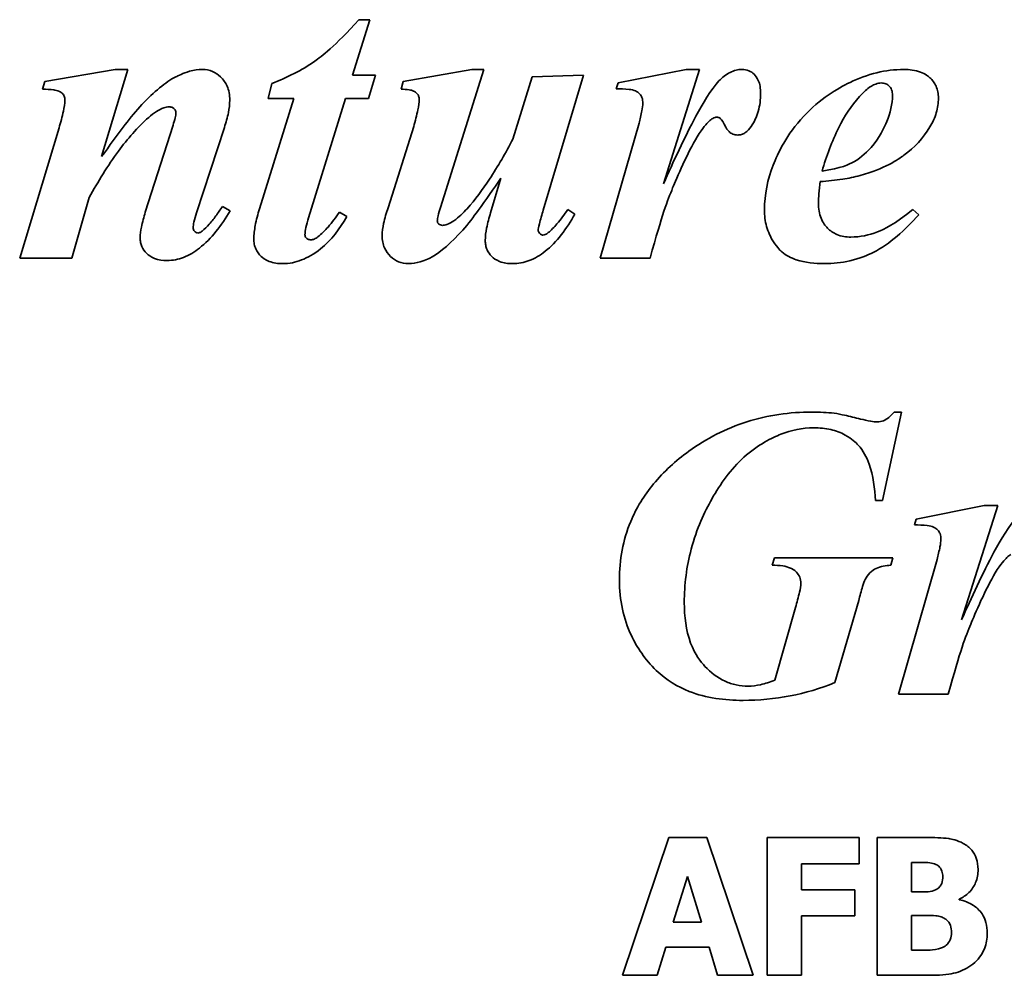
# Model space of a CAD drawing. Header units: millimetres. Extents: x 187 to 653, y 112 to 482.
# Tile 3 of 5: x 331 to 403, y 266 to 335. Entities that reach past the tile are written whole.
import ezdxf

# ---------------------------------------------------------------- set-up
doc = ezdxf.new("R2010")
doc.units = ezdxf.units.MM
doc.header["$LTSCALE"] = 2
doc.layers.add('Krawędzie widoczne(ISO)', color=7, linetype='Continuous', lineweight=35, true_color=0x262659)

msp = doc.modelspace()

# ---------------------------------------------------------------- linework, layer by layer
at = {"layer": 'Krawędzie widoczne(ISO)'}
for p, q in [((355.206, 330.925), (356.464, 334.944)), ((356.464, 334.944), (355.664, 334.944)), ((337.967, 331.333), (332.853, 330.451)), ((336.987, 325.01), (338.899, 331.333)), ((338.899, 331.333), (337.967, 331.333)), ((356.856, 330.925), (355.206, 330.925)), ((356.35, 329.225), (356.856, 330.925)), ((363.85, 331.333), (358.866, 330.451)), ((361.579, 321.317), (364.732, 331.333)), ((364.732, 331.333), (363.85, 331.333)), ((371.971, 330.925), (368.229, 330.794)), ((369.03, 321.121), (371.971, 330.925)), ((379.405, 331.333), (374.471, 330.353)), ((377.771, 323.049), (380.386, 331.333)), ((380.386, 331.333), (379.405, 331.333)), ((332.853, 330.451), (332.69, 329.895)), ((349.34, 330.32), (349.062, 329.225)), ((358.866, 330.451), (358.735, 329.895)), ((368.229, 330.794), (366.84, 326.284)), ((374.471, 330.353), (374.34, 329.928)), ((350.941, 329.225), (348.441, 321.235)), ((349.062, 329.225), (350.941, 329.225)), ((352.003, 320.565), (354.683, 329.225)), ((354.683, 329.225), (356.35, 329.225)), ((375.99, 327.428), (373.18, 317.657)), ((333.899, 327.101), (331.039, 317.657)), ((342.167, 327.297), (340.157, 320.974)), ((343.882, 320.925), (345.892, 327.134)), ((359.634, 327.199), (357.771, 321.3)), ((365.958, 323.441), (365.222, 320.941)), ((334.814, 317.657), (336.088, 322.036)), ((346.317, 321.072), (345.762, 321.398)), ((354.781, 320.663), (354.258, 320.99)), ((371.333, 320.827), (370.827, 321.17)), ((396.301, 320.794), (395.86, 321.17)), ((331.039, 317.657), (334.814, 317.657)), ((373.18, 317.657), (376.791, 317.657)), ((393.67, 300.06), (395.043, 306.481)), ((395.043, 306.481), (394.503, 306.481)), ((393.147, 300.06), (393.67, 300.06)), ((401.039, 299.7), (396.105, 298.72)), ((399.405, 291.416), (402.02, 299.7)), ((402.02, 299.7), (401.039, 299.7)), ((396.105, 298.72), (395.974, 298.295)), ((385.811, 295.909), (385.664, 295.37)), ((394.422, 295.909), (385.811, 295.909)), ((394.275, 295.37), (394.422, 295.909)), ((397.624, 295.795), (394.814, 286.024)), ((387.347, 292.315), (385.843, 287.02)), ((390.206, 286.857), (391.938, 292.821)), ((394.814, 286.024), (398.425, 286.024)), ((378.164, 275.622), (374.785, 265.622)), ((380.903, 275.622), (378.164, 275.622)), ((384.282, 265.622), (380.903, 275.622)), ((391.973, 275.622), (385.279, 275.622)), ((385.279, 275.622), (385.279, 265.622)), ((391.973, 273.718), (391.973, 275.622)), ((393.269, 275.622), (393.269, 265.622)), ((396.795, 275.622), (393.269, 275.622)), ((387.775, 271.83), (387.775, 273.718)), ((387.775, 273.718), (391.973, 273.718)), ((395.765, 271.676), (395.765, 273.799)), ((395.765, 273.799), (395.936, 273.799)), ((378.472, 269.48), (379.501, 272.786)), ((379.501, 272.786), (380.522, 269.48)), ((391.641, 271.83), (387.775, 271.83)), ((391.641, 269.925), (391.641, 271.83)), ((396.081, 271.676), (395.765, 271.676)), ((399.218, 271.108), (399.218, 271.157)), ((380.522, 269.48), (378.472, 269.48)), ((387.775, 265.622), (387.775, 269.925)), ((387.775, 269.925), (391.641, 269.925)), ((395.765, 267.446), (395.765, 269.966)), ((395.765, 269.966), (396.227, 269.966)), ((377.297, 265.622), (377.929, 267.664)), ((377.929, 267.664), (381.073, 267.664)), ((381.073, 267.664), (381.697, 265.622)), ((395.903, 267.446), (395.765, 267.446)), ((374.785, 265.622), (377.297, 265.622)), ((381.697, 265.622), (384.282, 265.622)), ((385.279, 265.622), (387.775, 265.622)), ((393.269, 265.622), (397.265, 265.622))]:
    msp.add_line(p, q, dxfattribs=at)
for points, knots in [([(355.664, 334.944), (353.912, 333.01), (352.923, 332.263), (351.504, 331.264), (350.432, 330.737), (349.34, 330.32)], [-0.5204092, -0.5204092, -0.5204092, -0.5204092, -0.3508258, -0.3508258, 0, 0, 0, 0]), ([(344.307, 331.333), (343.991, 331.333), (343.679, 331.284), (342.896, 331.069), (342.516, 330.876), (341.627, 330.421), (340.787, 329.705), (339.912, 328.8)], [-0.4978925, -0.4978925, -0.4978925, -0.4978925, -0.4510378, -0.4510378, -0.3775823, -0.3775823, 0, 0, 0, 0]), ([(346.284, 329.111), (346.284, 329.292), (346.27, 329.473), (346.203, 329.816), (346.155, 329.976), (345.979, 330.379), (345.823, 330.604), (345.439, 330.97), (345.246, 331.103), (344.797, 331.29), (344.556, 331.333), (344.307, 331.333)], [-0.3473256, -0.3473256, -0.3473256, -0.3473256, -0.2884396, -0.2884396, -0.2338179, -0.2338179, -0.1457627, -0.1457627, -0.0746577, -0.0746577, 0, 0, 0, 0]), ([(383.458, 331.333), (383.313, 331.333), (383.17, 331.316), (382.883, 331.245), (382.742, 331.192), (382.301, 330.971), (382.028, 330.747), (381.791, 330.5)], [-0.191348, -0.191348, -0.191348, -0.191348, -0.1478674, -0.1478674, -0.1028004, -0.1028004, 0, 0, 0, 0]), ([(384.814, 329.601), (384.814, 329.772), (384.802, 329.945), (384.746, 330.26), (384.706, 330.404), (384.554, 330.755), (384.439, 330.893), (384.232, 331.095), (384.107, 331.18), (383.803, 331.305), (383.632, 331.333), (383.458, 331.333)], [-0.1940248, -0.1940248, -0.1940248, -0.1940248, -0.1645866, -0.1645866, -0.1389763, -0.1389763, -0.098568, -0.098568, -0.0523338, -0.0523338, 0, 0, 0, 0]), ([(395.206, 331.333), (394.546, 331.333), (393.896, 331.253), (392.579, 330.935), (391.928, 330.694), (390.402, 329.959), (389.115, 329.201), (386.708, 326.619), (386.056, 325.249), (385.317, 323.353), (385.092, 322.272), (385.092, 321.153)], [-1.228759, -1.228759, -1.228759, -1.228759, -1.055513, -1.055513, -0.873161, -0.873161, -0.610676, -0.610676, -0.335466, -0.335466, 0, 0, 0, 0]), ([(397.722, 329.258), (397.722, 329.409), (397.709, 329.559), (397.65, 329.847), (397.607, 329.983), (397.44, 330.352), (397.285, 330.558), (396.988, 330.835), (396.78, 331.011), (396.036, 331.286), (395.612, 331.333), (395.206, 331.333)], [-0.6846461, -0.6846461, -0.6846461, -0.6846461, -0.5632578, -0.5632578, -0.4480448, -0.4480448, -0.2376003, -0.2376003, -0.1217562, -0.1217562, 0, 0, 0, 0]), ([(381.791, 330.5), (381.23, 329.919), (380.594, 328.829), (379.307, 326.443), (378.454, 324.594), (377.771, 323.049)], [-0.8064157, -0.8064157, -0.8064157, -0.8064157, -0.5068713, -0.5068713, 0, 0, 0, 0]), ([(391.987, 329.372), (392.171, 329.577), (392.378, 329.781), (392.768, 330.081), (392.962, 330.202), (393.297, 330.324), (393.433, 330.353), (393.572, 330.353)], [-0.1897526, -0.1897526, -0.1897526, -0.1897526, -0.1069357, -0.1069357, -0.0417403, -0.0417403, 0, 0, 0, 0]), ([(393.572, 330.353), (393.688, 330.353), (393.803, 330.334), (394.003, 330.25), (394.085, 330.193), (394.202, 330.073), (394.27, 329.992), (394.37, 329.741), (394.389, 329.605), (394.389, 329.47)], [-0.2132499, -0.2132499, -0.2132499, -0.2132499, -0.1425627, -0.1425627, -0.0811032, -0.0811032, -0.0404428, -0.0404428, 0, 0, 0, 0]), ([(332.69, 329.895), (332.971, 329.895), (333.274, 329.886), (333.622, 329.839), (333.774, 329.811), (334.008, 329.695), (334.083, 329.646), (334.182, 329.545), (334.234, 329.483), (334.309, 329.295), (334.324, 329.195), (334.324, 329.094)], [-0.4161438, -0.4161438, -0.4161438, -0.4161438, -0.2082954, -0.2082954, -0.1097549, -0.1097549, -0.0606192, -0.0606192, -0.0301452, -0.0301452, 0, 0, 0, 0]), ([(358.735, 329.895), (358.914, 329.895), (359.122, 329.888), (359.446, 329.841), (359.54, 329.81), (359.719, 329.722), (359.799, 329.668), (359.936, 329.527), (359.973, 329.457), (360.028, 329.322), (360.043, 329.234), (360.043, 329.144)], [-0.0972648, -0.0972648, -0.0972648, -0.0972648, -0.07652705, -0.07652705, -0.05940853, -0.05940853, -0.0436281, -0.0436281, -0.02707134, -0.02707134, 0, 0, 0, 0]), ([(374.34, 329.928), (374.62, 329.928), (374.982, 329.921), (375.469, 329.866), (375.599, 329.833), (375.845, 329.717), (375.95, 329.644), (376.115, 329.471), (376.166, 329.391), (376.251, 329.165), (376.268, 329.021), (376.268, 328.882)], [-0.2037083, -0.2037083, -0.2037083, -0.2037083, -0.1486692, -0.1486692, -0.1086553, -0.1086553, -0.0723928, -0.0723928, -0.0416562, -0.0416562, 0, 0, 0, 0]), ([(384.128, 327.199), (384.361, 327.533), (384.53, 327.898), (384.764, 328.716), (384.814, 329.158), (384.814, 329.601)], [-0.2550097, -0.2550097, -0.2550097, -0.2550097, -0.1328158, -0.1328158, 0, 0, 0, 0]), ([(394.389, 329.47), (394.389, 328.816), (394.223, 328.172), (393.796, 327.143), (393.435, 326.368), (392.613, 325.439), (392.161, 324.97), (391.249, 324.445), (390.658, 324.171), (389.275, 323.964)], [-6.211768, -6.211768, -6.211768, -6.211768, -3.252357, -3.252357, -1.164958, -1.164958, -0.41972, -0.41972, 0, 0, 0, 0]), ([(334.324, 329.094), (334.317, 328.864), (334.267, 328.571), (334.126, 327.913), (334.009, 327.481), (333.899, 327.101)], [-0.2008489, -0.2008489, -0.2008489, -0.2008489, -0.1187848, -0.1187848, 0, 0, 0, 0]), ([(339.912, 328.8), (339.513, 328.375), (339.05, 327.793), (338.131, 326.603), (337.523, 325.764), (336.987, 325.01)], [-0.4494158, -0.4494158, -0.4494158, -0.4494158, -0.2776238, -0.2776238, 0, 0, 0, 0]), ([(345.892, 327.134), (346.01, 327.482), (346.115, 327.847), (346.245, 328.502), (346.284, 328.811), (346.284, 329.111)], [-0.200432, -0.200432, -0.200432, -0.200432, -0.0900148, -0.0900148, 0, 0, 0, 0]), ([(360.043, 329.144), (360.043, 328.951), (359.998, 328.68), (359.859, 328.018), (359.741, 327.576), (359.634, 327.199)], [-0.2015755, -0.2015755, -0.2015755, -0.2015755, -0.1175559, -0.1175559, 0, 0, 0, 0]), ([(376.268, 328.882), (376.268, 328.744), (376.238, 328.542), (376.143, 328.049), (376.062, 327.712), (375.99, 327.428)], [-0.1497107, -0.1497107, -0.1497107, -0.1497107, -0.0879704, -0.0879704, 0, 0, 0, 0]), ([(389.275, 323.964), (389.594, 325.032), (389.992, 326.124), (390.893, 327.921), (391.385, 328.709), (391.987, 329.372)], [-0.6037351, -0.6037351, -0.6037351, -0.6037351, -0.2687179, -0.2687179, 0, 0, 0, 0]), ([(397.101, 327.166), (397.299, 327.489), (397.459, 327.832), (397.67, 328.542), (397.722, 328.896), (397.722, 329.258)], [-0.2221561, -0.2221561, -0.2221561, -0.2221561, -0.1084602, -0.1084602, 0, 0, 0, 0]), ([(340.402, 327.853), (340.784, 328.185), (341.153, 328.433), (341.62, 328.592), (341.754, 328.621), (341.889, 328.621)], [-0.1479695, -0.1479695, -0.1479695, -0.1479695, -0.0404399, -0.0404399, 0, 0, 0, 0]), ([(341.889, 328.621), (341.931, 328.621), (341.973, 328.616), (342.054, 328.598), (342.092, 328.585), (342.197, 328.532), (342.248, 328.487), (342.31, 328.42), (342.336, 328.383), (342.371, 328.3), (342.379, 328.257), (342.379, 328.212)], [-0.05561786, -0.05561786, -0.05561786, -0.05561786, -0.04808331, -0.04808331, -0.04080598, -0.04080598, -0.02706632, -0.02706632, -0.01340077, -0.01340077, 0, 0, 0, 0]), ([(342.379, 328.212), (342.379, 328.099), (342.356, 327.964), (342.285, 327.66), (342.225, 327.468), (342.167, 327.297)], [-0.09345055, -0.09345055, -0.09345055, -0.09345055, -0.05423203, -0.05423203, 0, 0, 0, 0]), ([(336.088, 322.036), (336.717, 323.195), (337.427, 324.358), (338.858, 326.288), (339.589, 327.135), (340.402, 327.853)], [-0.7213617, -0.7213617, -0.7213617, -0.7213617, -0.3251941, -0.3251941, 0, 0, 0, 0]), ([(376.791, 317.657), (377.687, 320.851), (378.045, 321.812), (378.722, 323.433), (379.531, 325.323), (380.615, 327.117), (380.904, 327.411), (381.152, 327.651), (381.252, 327.733), (381.35, 327.787)], [-0.3211236, -0.3211236, -0.3211236, -0.3211236, -0.1898487, -0.1898487, -0.0911938, -0.0911938, -0.0335857, -0.0335857, 0, 0, 0, 0]), ([(381.35, 327.787), (381.399, 327.812), (381.452, 327.834), (381.55, 327.861), (381.597, 327.869), (381.644, 327.869)], [-0.03066802, -0.03066802, -0.03066802, -0.03066802, -0.01406282, -0.01406282, 0, 0, 0, 0]), ([(381.644, 327.869), (381.676, 327.869), (381.708, 327.864), (381.772, 327.846), (381.803, 327.833), (381.856, 327.802), (381.885, 327.782), (381.991, 327.687), (382.122, 327.474), (382.329, 327.082), (382.398, 326.949), (382.6, 326.751), (382.691, 326.689), (382.912, 326.598), (383.036, 326.578), (383.164, 326.578)], [-0.5711365, -0.5711365, -0.5711365, -0.5711365, -0.4968443, -0.4968443, -0.4189069, -0.4189069, -0.3569699, -0.3569699, -0.1232072, -0.1232072, -0.0715777, -0.0715777, -0.0381327, -0.0381327, 0, 0, 0, 0]), ([(383.164, 326.578), (383.253, 326.578), (383.34, 326.591), (383.514, 326.644), (383.597, 326.684), (383.856, 326.85), (384.006, 327.021), (384.128, 327.199)], [-0.1190473, -0.1190473, -0.1190473, -0.1190473, -0.0922739, -0.0922739, -0.0646918, -0.0646918, 0, 0, 0, 0]), ([(392.036, 323.637), (393.793, 324.116), (394.828, 324.828), (395.986, 325.666), (396.607, 326.359), (397.101, 327.166)], [-0.4286215, -0.4286215, -0.4286215, -0.4286215, -0.2839935, -0.2839935, 0, 0, 0, 0]), ([(366.84, 326.284), (366.32, 325.303), (365.745, 324.299), (364.648, 322.637), (364.098, 321.888), (363.507, 321.235)], [-0.598089, -0.598089, -0.598089, -0.598089, -0.2642109, -0.2642109, 0, 0, 0, 0]), ([(363.196, 319.683), (363.56, 320.094), (364.001, 320.678), (364.859, 321.847), (365.446, 322.691), (365.958, 323.441)], [-0.4330656, -0.4330656, -0.4330656, -0.4330656, -0.2721817, -0.2721817, 0, 0, 0, 0]), ([(389.013, 321.611), (389.013, 321.842), (389.027, 322.087), (389.07, 322.608), (389.105, 322.908), (389.144, 323.196)], [-0.1565889, -0.1565889, -0.1565889, -0.1565889, -0.0872414, -0.0872414, 0, 0, 0, 0]), ([(389.144, 323.196), (389.681, 323.239), (390.241, 323.298), (391.189, 323.443), (391.63, 323.526), (392.036, 323.637)], [-0.2882308, -0.2882308, -0.2882308, -0.2882308, -0.12621, -0.12621, 0, 0, 0, 0]), ([(391.366, 319.176), (391.019, 319.176), (390.675, 319.229), (390.095, 319.472), (389.866, 319.628), (389.514, 319.985), (389.334, 320.212), (389.066, 320.879), (389.013, 321.245), (389.013, 321.611)], [-0.5202129, -0.5202129, -0.5202129, -0.5202129, -0.3524179, -0.3524179, -0.2158179, -0.2158179, -0.1096815, -0.1096815, 0, 0, 0, 0]), ([(340.157, 320.974), (340.052, 320.63), (339.947, 320.252), (339.826, 319.659), (339.781, 319.374), (339.781, 319.127)], [-0.1829161, -0.1829161, -0.1829161, -0.1829161, -0.074158, -0.074158, 0, 0, 0, 0]), ([(341.742, 317.477), (342.151, 317.477), (342.547, 317.555), (343.348, 317.862), (343.734, 318.098), (344.941, 319.047), (345.684, 320.025), (346.317, 321.072)], [-0.6565687, -0.6565687, -0.6565687, -0.6565687, -0.5184327, -0.5184327, -0.3669549, -0.3669549, 0, 0, 0, 0]), ([(343.621, 319.862), (343.621, 319.966), (343.656, 320.126), (343.739, 320.464), (343.816, 320.717), (343.882, 320.925)], [-0.1036539, -0.1036539, -0.1036539, -0.1036539, -0.0655189, -0.0655189, 0, 0, 0, 0]), ([(345.762, 321.398), (345.679, 321.284), (345.59, 321.159), (345.454, 320.966), (345.389, 320.873), (345.337, 320.794)], [-0.07122123, -0.07122123, -0.07122123, -0.07122123, -0.02847012, -0.02847012, 0, 0, 0, 0]), ([(348.441, 321.235), (348.321, 320.841), (348.211, 320.423), (348.076, 319.704), (348.033, 319.365), (348.033, 319.045)], [-0.2199225, -0.2199225, -0.2199225, -0.2199225, -0.0959956, -0.0959956, 0, 0, 0, 0]), ([(354.258, 320.99), (354, 320.624), (353.712, 320.241), (353.201, 319.656), (352.949, 319.395), (352.69, 319.193)], [-0.233725, -0.233725, -0.233725, -0.233725, -0.0986268, -0.0986268, 0, 0, 0, 0]), ([(357.771, 321.3), (357.649, 320.933), (357.532, 320.537), (357.394, 319.875), (357.347, 319.563), (357.347, 319.274)], [-0.2034179, -0.2034179, -0.2034179, -0.2034179, -0.0865957, -0.0865957, 0, 0, 0, 0]), ([(361.35, 320.353), (361.35, 320.452), (361.374, 320.586), (361.452, 320.915), (361.518, 321.131), (361.579, 321.317)], [-0.100765, -0.100765, -0.100765, -0.100765, -0.0584623, -0.0584623, 0, 0, 0, 0]), ([(363.507, 321.235), (363.23, 320.934), (362.895, 320.603), (362.401, 320.253), (362.22, 320.145), (361.936, 320.048), (361.831, 320.026), (361.726, 320.026)], [-0.2137635, -0.2137635, -0.2137635, -0.2137635, -0.0899896, -0.0899896, -0.0315516, -0.0315516, 0, 0, 0, 0]), ([(365.222, 320.941), (365.107, 320.58), (365.001, 320.198), (364.872, 319.537), (364.83, 319.226), (364.83, 318.931)], [-0.2023507, -0.2023507, -0.2023507, -0.2023507, -0.0884667, -0.0884667, 0, 0, 0, 0]), ([(368.67, 319.683), (368.67, 319.746), (368.703, 319.905), (368.835, 320.433), (368.946, 320.828), (369.03, 321.121)], [-0.1603165, -0.1603165, -0.1603165, -0.1603165, -0.0913805, -0.0913805, 0, 0, 0, 0]), ([(370.827, 321.17), (370.585, 320.824), (370.305, 320.446), (369.833, 319.893), (369.613, 319.661), (369.405, 319.503)], [-0.1872972, -0.1872972, -0.1872972, -0.1872972, -0.0782618, -0.0782618, 0, 0, 0, 0]), ([(385.092, 321.153), (385.092, 320.739), (385.142, 320.33), (385.363, 319.543), (385.527, 319.179), (386.036, 318.376), (386.309, 318.14), (386.663, 317.838), (387.025, 317.655), (388.045, 317.314), (388.766, 317.248), (389.438, 317.248)], [-0.3688304, -0.3688304, -0.3688304, -0.3688304, -0.3546149, -0.3546149, -0.3407771, -0.3407771, -0.3219657, -0.3219657, -0.2014899, -0.2014899, 0, 0, 0, 0]), ([(395.86, 321.17), (394.56, 320.117), (393.756, 319.735), (392.672, 319.31), (392.03, 319.176), (391.366, 319.176)], [-0.3495432, -0.3495432, -0.3495432, -0.3495432, -0.1992159, -0.1992159, 0, 0, 0, 0]), ([(345.337, 320.794), (345.172, 320.559), (344.993, 320.326), (344.64, 319.93), (344.463, 319.754), (344.275, 319.601)], [-0.1591521, -0.1591521, -0.1591521, -0.1591521, -0.0729615, -0.0729615, 0, 0, 0, 0]), ([(350.141, 317.248), (350.606, 317.248), (351.057, 317.345), (351.927, 317.683), (352.414, 317.952), (353.652, 318.935), (354.282, 319.794), (354.781, 320.663)], [-0.6448469, -0.6448469, -0.6448469, -0.6448469, -0.4732827, -0.4732827, -0.3005123, -0.3005123, 0, 0, 0, 0]), ([(351.742, 319.34), (351.742, 319.507), (351.773, 319.696), (351.857, 320.091), (351.93, 320.339), (352.003, 320.565)], [-0.1211799, -0.1211799, -0.1211799, -0.1211799, -0.0713406, -0.0713406, 0, 0, 0, 0]), ([(361.448, 320.14), (361.431, 320.154), (361.415, 320.17), (361.389, 320.205), (361.379, 320.224), (361.356, 320.278), (361.35, 320.315), (361.35, 320.353)], [-0.02437724, -0.02437724, -0.02437724, -0.02437724, -0.01770745, -0.01770745, -0.01130968, -0.01130968, 0, 0, 0, 0]), ([(366.807, 317.248), (367.224, 317.248), (367.626, 317.324), (368.435, 317.63), (368.821, 317.864), (370.016, 318.809), (370.732, 319.781), (371.333, 320.827)], [-0.6531867, -0.6531867, -0.6531867, -0.6531867, -0.5130347, -0.5130347, -0.3619517, -0.3619517, 0, 0, 0, 0]), ([(389.438, 317.248), (390.065, 317.248), (390.688, 317.312), (392.01, 317.616), (392.572, 317.852), (394.188, 318.672), (395.304, 319.672), (396.301, 320.794)], [-0.7445696, -0.7445696, -0.7445696, -0.7445696, -0.6085463, -0.6085463, -0.4502713, -0.4502713, 0, 0, 0, 0]), ([(343.964, 319.47), (343.945, 319.47), (343.925, 319.473), (343.886, 319.484), (343.867, 319.492), (343.802, 319.527), (343.762, 319.564), (343.698, 319.633), (343.669, 319.676), (343.63, 319.768), (343.621, 319.814), (343.621, 319.862)], [-0.05299147, -0.05299147, -0.05299147, -0.05299147, -0.04814797, -0.04814797, -0.04298982, -0.04298982, -0.02991444, -0.02991444, -0.01447669, -0.01447669, 0, 0, 0, 0]), ([(344.275, 319.601), (344.221, 319.558), (344.161, 319.519), (344.054, 319.48), (344.01, 319.47), (343.964, 319.47)], [-0.03423187, -0.03423187, -0.03423187, -0.03423187, -0.01359658, -0.01359658, 0, 0, 0, 0]), ([(359.258, 317.248), (359.542, 317.248), (359.822, 317.293), (360.52, 317.492), (360.851, 317.671), (361.606, 318.083), (362.363, 318.767), (363.196, 319.683)], [-0.4899877, -0.4899877, -0.4899877, -0.4899877, -0.4435867, -0.4435867, -0.371449, -0.371449, 0, 0, 0, 0]), ([(361.726, 320.026), (361.673, 320.026), (361.623, 320.035), (361.526, 320.074), (361.485, 320.104), (361.448, 320.14)], [-0.03121584, -0.03121584, -0.03121584, -0.03121584, -0.0155708, -0.0155708, 0, 0, 0, 0]), ([(369.013, 319.323), (368.99, 319.323), (368.967, 319.326), (368.922, 319.338), (368.901, 319.347), (368.849, 319.376), (368.809, 319.405), (368.732, 319.5), (368.705, 319.541), (368.677, 319.617), (368.67, 319.649), (368.67, 319.683)], [-0.07678357, -0.07678357, -0.07678357, -0.07678357, -0.06189637, -0.06189637, -0.04679032, -0.04679032, -0.02421718, -0.02421718, -0.01004961, -0.01004961, 0, 0, 0, 0]), ([(369.405, 319.503), (369.339, 319.442), (369.263, 319.388), (369.126, 319.335), (369.071, 319.323), (369.013, 319.323)], [-0.04418821, -0.04418821, -0.04418821, -0.04418821, -0.01724222, -0.01724222, 0, 0, 0, 0]), ([(339.781, 319.127), (339.781, 319.015), (339.791, 318.903), (339.833, 318.688), (339.865, 318.586), (339.991, 318.294), (340.113, 318.126), (340.37, 317.879), (340.543, 317.736), (341.111, 317.517), (341.43, 317.477), (341.742, 317.477)], [-0.4447939, -0.4447939, -0.4447939, -0.4447939, -0.3764154, -0.3764154, -0.3110051, -0.3110051, -0.1826181, -0.1826181, -0.0935196, -0.0935196, 0, 0, 0, 0]), ([(348.033, 319.045), (348.033, 318.917), (348.044, 318.788), (348.092, 318.542), (348.128, 318.426), (348.266, 318.11), (348.395, 317.932), (348.662, 317.676), (348.845, 317.524), (349.458, 317.29), (349.804, 317.248), (350.141, 317.248)], [-0.5064944, -0.5064944, -0.5064944, -0.5064944, -0.4223526, -0.4223526, -0.342764, -0.342764, -0.1966931, -0.1966931, -0.1008943, -0.1008943, 0, 0, 0, 0]), ([(352.167, 318.98), (352.13, 318.98), (352.094, 318.984), (352.023, 319.001), (351.989, 319.014), (351.908, 319.056), (351.863, 319.091), (351.802, 319.155), (351.78, 319.188), (351.749, 319.261), (351.742, 319.3), (351.742, 319.34)], [-0.05769548, -0.05769548, -0.05769548, -0.05769548, -0.0480442, -0.0480442, -0.0385285, -0.0385285, -0.02388626, -0.02388626, -0.01196681, -0.01196681, 0, 0, 0, 0]), ([(352.69, 319.193), (352.607, 319.126), (352.516, 319.067), (352.337, 318.998), (352.253, 318.98), (352.167, 318.98)], [-0.05775888, -0.05775888, -0.05775888, -0.05775888, -0.02593701, -0.02593701, 0, 0, 0, 0]), ([(357.347, 319.274), (357.347, 319.119), (357.36, 318.963), (357.418, 318.667), (357.46, 318.528), (357.623, 318.157), (357.771, 317.952), (358.129, 317.609), (358.322, 317.477), (358.769, 317.291), (359.01, 317.248), (359.258, 317.248)], [-0.3141795, -0.3141795, -0.3141795, -0.3141795, -0.2673241, -0.2673241, -0.2233414, -0.2233414, -0.1453083, -0.1453083, -0.0745191, -0.0745191, 0, 0, 0, 0]), ([(364.83, 318.931), (364.83, 318.812), (364.84, 318.694), (364.884, 318.468), (364.916, 318.361), (365.039, 318.073), (365.154, 317.911), (365.429, 317.645), (365.61, 317.508), (366.168, 317.29), (366.49, 317.248), (366.807, 317.248)], [-0.3804498, -0.3804498, -0.3804498, -0.3804498, -0.325239, -0.325239, -0.2732882, -0.2732882, -0.1795337, -0.1795337, -0.0951026, -0.0951026, 0, 0, 0, 0]), ([(388.539, 306.481), (386.927, 306.481), (385.342, 306.259), (382.289, 305.288), (380.891, 304.569), (379.601, 303.638)], [-0.9610068, -0.9610068, -0.9610068, -0.9610068, -0.4771461, -0.4771461, 0, 0, 0, 0]), ([(390.157, 306.4), (389.898, 306.428), (389.637, 306.448), (389.098, 306.475), (388.818, 306.481), (388.539, 306.481)], [-0.1618507, -0.1618507, -0.1618507, -0.1618507, -0.0836742, -0.0836742, 0, 0, 0, 0]), ([(392.069, 305.975), (391.699, 306.067), (391.278, 306.169), (390.685, 306.301), (390.384, 306.365), (390.157, 306.4)], [-0.1861237, -0.1861237, -0.1861237, -0.1861237, -0.0688611, -0.0688611, 0, 0, 0, 0]), ([(393.278, 305.762), (393.147, 305.762), (392.969, 305.788), (392.574, 305.857), (392.303, 305.918), (392.069, 305.975)], [-0.1198084, -0.1198084, -0.1198084, -0.1198084, -0.0722359, -0.0722359, 0, 0, 0, 0]), ([(394.503, 306.481), (394.391, 306.34), (394.265, 306.206), (394.005, 305.994), (393.874, 305.911), (393.585, 305.793), (393.435, 305.762), (393.278, 305.762)], [-0.1475275, -0.1475275, -0.1475275, -0.1475275, -0.0934435, -0.0934435, -0.0470034, -0.0470034, 0, 0, 0, 0]), ([(379.275, 292.658), (379.275, 293.972), (379.439, 295.266), (380.175, 298.026), (380.756, 299.254), (381.887, 301.28), (382.653, 302.34), (384.633, 304.131), (385.658, 304.626), (387.054, 305.172), (387.848, 305.337), (388.67, 305.337)], [-0.9183833, -0.9183833, -0.9183833, -0.9183833, -0.7885294, -0.7885294, -0.6362319, -0.6362319, -0.4496473, -0.4496473, -0.2465937, -0.2465937, 0, 0, 0, 0]), ([(388.67, 305.337), (389.086, 305.337), (389.505, 305.3), (390.278, 305.124), (390.631, 304.997), (391.431, 304.561), (391.731, 304.268), (392.262, 303.688), (392.515, 303.209), (392.993, 301.882), (393.112, 300.935), (393.147, 300.06)], [-0.6099318, -0.6099318, -0.6099318, -0.6099318, -0.5510457, -0.5510457, -0.4978443, -0.4978443, -0.4221382, -0.4221382, -0.2628869, -0.2628869, 0, 0, 0, 0]), ([(379.601, 303.638), (378.659, 302.95), (377.788, 302.164), (376.359, 300.435), (375.798, 299.527), (374.821, 297.181), (374.569, 295.758), (374.569, 294.292)], [-1.112712, -1.112712, -1.112712, -1.112712, -0.762553, -0.762553, -0.439827, -0.439827, 0, 0, 0, 0]), ([(403.425, 298.867), (402.864, 298.286), (402.228, 297.196), (400.941, 294.81), (400.088, 292.961), (399.405, 291.416)], [-0.8064157, -0.8064157, -0.8064157, -0.8064157, -0.5068713, -0.5068713, 0, 0, 0, 0]), ([(395.974, 298.295), (396.254, 298.295), (396.616, 298.288), (397.103, 298.233), (397.233, 298.2), (397.479, 298.084), (397.584, 298.011), (397.749, 297.838), (397.8, 297.758), (397.885, 297.532), (397.902, 297.388), (397.902, 297.249)], [-0.2037083, -0.2037083, -0.2037083, -0.2037083, -0.1486692, -0.1486692, -0.1086553, -0.1086553, -0.0723928, -0.0723928, -0.0416562, -0.0416562, 0, 0, 0, 0]), ([(397.902, 297.249), (397.902, 297.111), (397.872, 296.909), (397.777, 296.416), (397.696, 296.079), (397.624, 295.795)], [-0.1497107, -0.1497107, -0.1497107, -0.1497107, -0.0879704, -0.0879704, 0, 0, 0, 0]), ([(398.425, 286.024), (399.321, 289.218), (399.679, 290.179), (400.356, 291.8), (401.165, 293.69), (402.249, 295.484), (402.538, 295.778), (402.786, 296.018), (402.886, 296.1), (402.984, 296.154)], [-0.3211236, -0.3211236, -0.3211236, -0.3211236, -0.1898487, -0.1898487, -0.0911938, -0.0911938, -0.0335857, -0.0335857, 0, 0, 0, 0]), ([(385.664, 295.37), (385.911, 295.37), (386.172, 295.357), (386.608, 295.289), (386.807, 295.241), (387.069, 295.128), (387.243, 295.044), (387.516, 294.758), (387.597, 294.64), (387.712, 294.364), (387.739, 294.216), (387.739, 294.063)], [-0.5270255, -0.5270255, -0.5270255, -0.5270255, -0.323241, -0.323241, -0.1643699, -0.1643699, -0.0895141, -0.0895141, -0.0459094, -0.0459094, 0, 0, 0, 0]), ([(392.396, 294.324), (392.485, 294.503), (392.598, 294.668), (392.895, 294.965), (393.053, 295.066), (393.518, 295.281), (393.894, 295.346), (394.275, 295.37)], [-0.2264547, -0.2264547, -0.2264547, -0.2264547, -0.1729972, -0.1729972, -0.1142845, -0.1142845, 0, 0, 0, 0]), ([(374.569, 294.292), (374.569, 293.582), (374.636, 292.875), (374.927, 291.518), (375.142, 290.879), (375.829, 289.436), (376.433, 288.513), (377.988, 287.017), (378.796, 286.542), (380.871, 285.739), (382.218, 285.566), (383.539, 285.566)], [-1.388241, -1.388241, -1.388241, -1.388241, -1.166439, -1.166439, -0.954595, -0.954595, -0.667145, -0.667145, -0.396518, -0.396518, 0, 0, 0, 0]), ([(387.739, 294.063), (387.739, 293.892), (387.687, 293.63), (387.562, 293.07), (387.447, 292.657), (387.347, 292.315)], [-0.1705873, -0.1705873, -0.1705873, -0.1705873, -0.1071299, -0.1071299, 0, 0, 0, 0]), ([(391.938, 292.821), (392.018, 293.131), (392.119, 293.512), (392.278, 294.03), (392.342, 294.217), (392.396, 294.324)], [-0.0894463, -0.0894463, -0.0894463, -0.0894463, -0.03604772, -0.03604772, 0, 0, 0, 0]), ([(383.915, 286.596), (383.623, 286.596), (383.334, 286.624), (382.768, 286.746), (382.497, 286.836), (381.679, 287.21), (381.196, 287.587), (380.477, 288.351), (380.056, 288.868), (379.392, 290.648), (379.275, 291.672), (379.275, 292.658)], [-1.31633, -1.31633, -1.31633, -1.31633, -1.133359, -1.133359, -0.95351, -0.95351, -0.569159, -0.569159, -0.295613, -0.295613, 0, 0, 0, 0]), ([(383.539, 285.566), (384.688, 285.566), (385.827, 285.671), (388.07, 286.105), (389.154, 286.429), (390.206, 286.857)], [-0.6853953, -0.6853953, -0.6853953, -0.6853953, -0.3408896, -0.3408896, 0, 0, 0, 0]), ([(385.843, 287.02), (385.506, 286.893), (385.15, 286.779), (384.511, 286.639), (384.209, 286.596), (383.915, 286.596)], [-0.1965558, -0.1965558, -0.1965558, -0.1965558, -0.088196, -0.088196, 0, 0, 0, 0]), ([(399.526, 275.185), (399.078, 275.427), (398.682, 275.504), (398.006, 275.606), (397.361, 275.622), (396.795, 275.622)], [-0.2510873, -0.2510873, -0.2510873, -0.2510873, -0.1699384, -0.1699384, 0, 0, 0, 0]), ([(400.595, 273.296), (400.595, 273.573), (400.557, 273.848), (400.398, 274.306), (400.295, 274.514), (399.966, 274.907), (399.758, 275.063), (399.526, 275.185)], [-0.2538117, -0.2538117, -0.2538117, -0.2538117, -0.1538307, -0.1538307, -0.0786347, -0.0786347, 0, 0, 0, 0]), ([(395.936, 273.799), (396.325, 273.799), (396.716, 273.821), (397.251, 273.766), (397.398, 273.732), (397.532, 273.669)], [-0.1613504, -0.1613504, -0.1613504, -0.1613504, -0.0445187, -0.0445187, 0, 0, 0, 0]), ([(397.532, 273.669), (397.584, 273.646), (397.634, 273.618), (397.726, 273.552), (397.767, 273.515), (397.821, 273.452), (397.904, 273.355), (398.016, 273.055), (398.043, 272.93), (398.043, 272.802)], [-0.3337356, -0.3337356, -0.3337356, -0.3337356, -0.2133127, -0.2133127, -0.0961242, -0.0961242, -0.0385063, -0.0385063, 0, 0, 0, 0]), ([(399.218, 271.157), (399.485, 271.267), (399.726, 271.42), (400.168, 271.858), (400.321, 272.122), (400.54, 272.65), (400.595, 272.969), (400.595, 273.296)], [-0.2355892, -0.2355892, -0.2355892, -0.2355892, -0.1716919, -0.1716919, -0.0982291, -0.0982291, 0, 0, 0, 0]), ([(398.043, 272.802), (398.043, 272.627), (398.019, 272.451), (397.92, 272.192), (397.875, 272.115), (397.727, 271.952), (397.625, 271.883), (397.516, 271.83)], [-0.1159601, -0.1159601, -0.1159601, -0.1159601, -0.0659122, -0.0659122, -0.0365175, -0.0365175, 0, 0, 0, 0]), ([(397.516, 271.83), (397.347, 271.75), (397.167, 271.697), (396.681, 271.674), (396.381, 271.676), (396.081, 271.676)], [-0.1459302, -0.1459302, -0.1459302, -0.1459302, -0.0899596, -0.0899596, 0, 0, 0, 0]), ([(401.26, 268.685), (401.26, 268.942), (401.233, 269.2), (401.108, 269.671), (401.018, 269.881), (400.703, 270.356), (400.465, 270.551), (399.956, 270.894), (399.595, 271.03), (399.218, 271.108)], [-0.2816602, -0.2816602, -0.2816602, -0.2816602, -0.2301185, -0.2301185, -0.1838625, -0.1838625, -0.1156884, -0.1156884, 0, 0, 0, 0]), ([(396.227, 269.966), (396.662, 269.966), (397.098, 269.987), (397.659, 269.932), (397.801, 269.908), (397.921, 269.86)], [-0.169666, -0.169666, -0.169666, -0.169666, -0.0388334, -0.0388334, 0, 0, 0, 0]), ([(397.921, 269.86), (398.016, 269.825), (398.109, 269.782), (398.272, 269.677), (398.343, 269.619), (398.5, 269.449), (398.553, 269.346), (398.647, 269.084), (398.667, 268.9), (398.667, 268.726)], [-0.1267007, -0.1267007, -0.1267007, -0.1267007, -0.103986, -0.103986, -0.083373, -0.083373, -0.0522346, -0.0522346, 0, 0, 0, 0]), ([(398.667, 268.726), (398.667, 268.545), (398.637, 268.368), (398.5, 268.037), (398.416, 267.938), (398.269, 267.782), (398.145, 267.701), (398.01, 267.64)], [-0.08475822, -0.08475822, -0.08475822, -0.08475822, -0.06442096, -0.06442096, -0.04440309, -0.04440309, 0, 0, 0, 0]), ([(400.222, 266.441), (400.403, 266.584), (400.563, 266.748), (400.827, 267.099), (400.956, 267.308), (401.202, 267.911), (401.26, 268.297), (401.26, 268.685)], [-0.2824648, -0.2824648, -0.2824648, -0.2824648, -0.1951133, -0.1951133, -0.1165201, -0.1165201, 0, 0, 0, 0]), ([(398.01, 267.64), (397.62, 267.47), (397.337, 267.459), (396.786, 267.447), (396.233, 267.446), (395.903, 267.446)], [-0.1572551, -0.1572551, -0.1572551, -0.1572551, -0.0989434, -0.0989434, 0, 0, 0, 0]), ([(397.265, 265.622), (398.035, 265.622), (398.577, 265.696), (399.438, 265.935), (399.851, 266.148), (400.222, 266.441)], [-0.2680465, -0.2680465, -0.2680465, -0.2680465, -0.1418882, -0.1418882, 0, 0, 0, 0])]:
    msp.add_open_spline(points, degree=3, knots=knots, dxfattribs=at)

doc.saveas('drawing.dxf')
